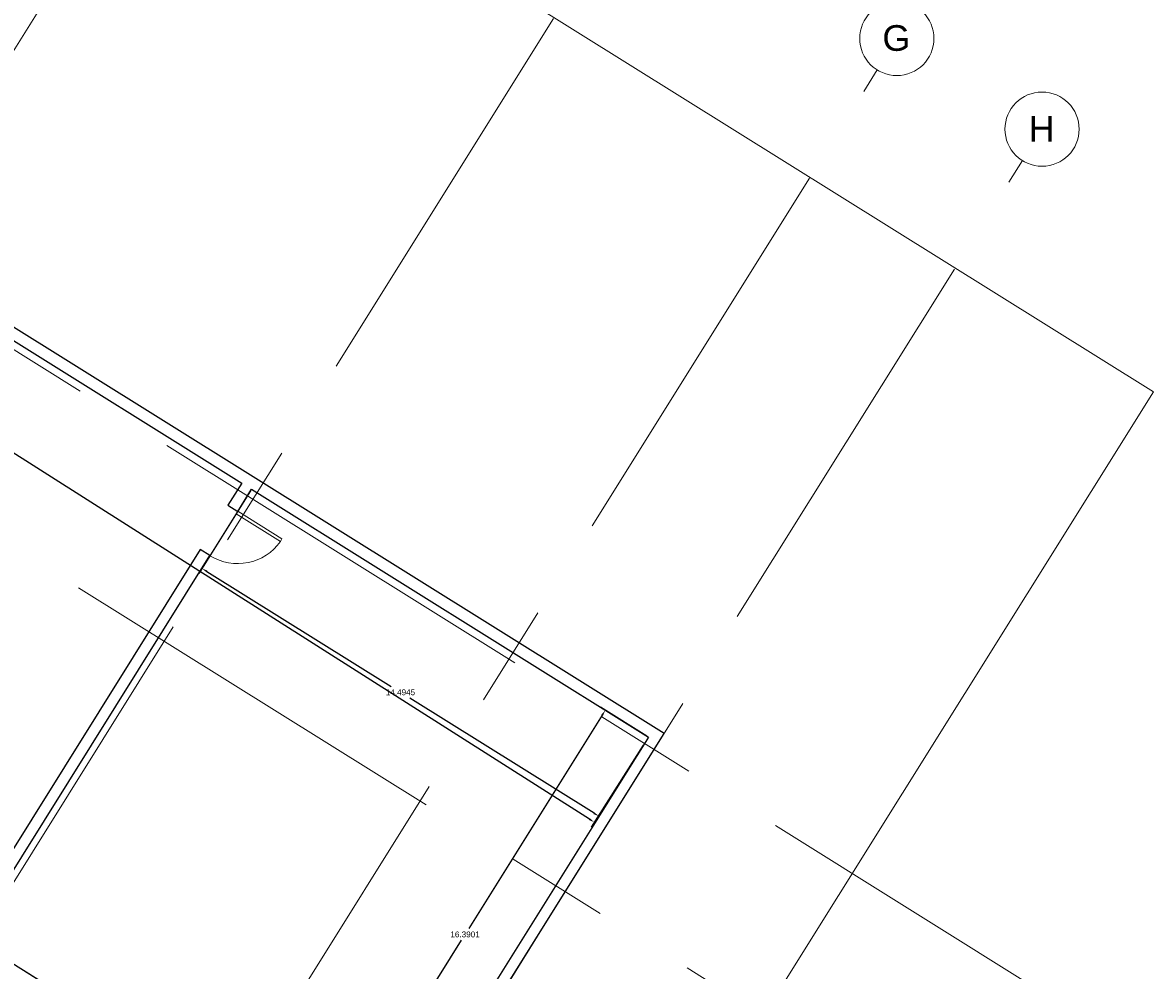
# Model space of a CAD drawing. Header units: inches. Extents: x 21 to 178, y 12 to 156.
# Tile 20 of 25: x 143 to 178, y 78 to 107. Entities that reach past the tile are written whole.
import ezdxf

# ---------------------------------------------------------------- set-up
doc = ezdxf.new("R2010")
doc.units = ezdxf.units.IN
doc.header["$MEASUREMENT"] = 0
doc.linetypes.add('Grid Line', pattern=[22.225, 12.7, -3.175, 3.175, -3.175])
for name, color, linetype, lineweight in [('A-DOOR', 31, 'Continuous', 9), ('A-FLOR', 192, 'Continuous', 13), ('A-WALL', 113, 'Continuous', 9), ('S-GRID', 1, 'Continuous', 9), ('S-GRID-IDEN', 1, 'Continuous', 9)]:
    doc.layers.add(name, color=color, linetype=linetype, lineweight=lineweight)
doc.styles.add('Arial_1', font='arial.ttf', dxfattribs={"height": 600})
doc.styles.get("Standard").update_dxf_attribs({"font": 'arial.ttf'})
doc.dimstyles.get("Standard").update_dxf_attribs({"dimtxt": 0.18, "dimasz": 0.18, "dimexe": 0.18, "dimexo": 0.0625, "dimgap": 0.09, "dimtad": 0, "dimtih": 1, "dimtoh": 1, "dimdec": 4, "dimzin": 0, "dimdsep": 46, "dimtxsty": 'Standard', "dimcen": 0.09, "dimadec": 0, "dimazin": 0, "dimtfac": 1, "dimtdec": 4, "dimtofl": 0, "dimtmove": 0, "dimatfit": 3, "dimfxl": 1, "dimtolj": 1, "dimtzin": 0, "dimarcsym": 0})

# ---------------------------------------------------------------- blocks, each defined once
blk = doc.blocks.new('M_Single-Flush - 0915 x 2134mm-303387-_منفی')
at = {"layer": 'A-DOOR', "lineweight": 18}
for p, q in [((406, -100), (406, -1015)), ((458, -100), (406, -100)), ((458, -100), (458, -1015)), ((458, -1015), (406, -1015))]:
    blk.add_line(p, q, dxfattribs=at)
at = {"layer": 'A-DOOR'}
blk.add_arc((458, -100), 917, 180, 266.8107, dxfattribs=at)
blk = doc.blocks.new('Grid - M_Grid Head - Circle-11506-_منفی')
at = {"layer": 'S-GRID-IDEN'}
blk.add_circle((0, 0), 6.5, dxfattribs=at)
blk = doc.blocks.new('*D131')
at = {"color": 0, "lineweight": -2, "transparency": 16777216}
for p, q in [((161.09, 85.523), (156.956, 78.908)), ((162.468, 84.874), (161.033, 85.771)), ((152.595, 71.929), (156.729, 78.544)), ((153.783, 70.974), (152.347, 71.871))]:
    blk.add_line(p, q, dxfattribs=at)
at = {"color": 0, "transparency": 16777216}
for points in [[(161.064, 85.539), (161.115, 85.507), (161.185, 85.675)], [(152.57, 71.944), (152.621, 71.913), (152.5, 71.776)]]:
    blk.add_solid(points, dxfattribs=at)
at = {"layer": 'Defpoints', "color": 0, "transparency": 16777216}
for p in [(162.521, 84.841), (152.5, 71.776), (153.836, 70.941)]:
    blk.add_point(p, dxfattribs=at)
at = {"color": 0, "transparency": 16777216, "insert": (156.842, 78.726), "char_height": 0.18, "attachment_point": 5}
blk.add_mtext('\\A1;16.3901', dxfattribs=at)
blk = doc.blocks.new('*D109')
at = {"color": 0, "lineweight": -2, "transparency": 16777216}
for p, q in [((150.196, 92.469), (148.6, 89.915)), ((148.848, 89.973), (154.551, 86.41)), ((160.835, 82.483), (155.133, 86.046)), ((162.488, 84.788), (160.893, 82.235))]:
    blk.add_line(p, q, dxfattribs=at)
at = {"color": 0, "transparency": 16777216}
for points in [[(148.864, 89.998), (148.833, 89.947), (148.696, 90.068)], [(160.851, 82.508), (160.819, 82.457), (160.988, 82.387)]]:
    blk.add_solid(points, dxfattribs=at)
at = {"layer": 'Defpoints', "color": 0, "transparency": 16777216}
for p in [(150.229, 92.522), (148.696, 90.068), (162.521, 84.841)]:
    blk.add_point(p, dxfattribs=at)
at = {"color": 0, "transparency": 16777216, "insert": (154.842, 86.228), "char_height": 0.18, "attachment_point": 5}
blk.add_mtext('\\A1;14.4945', dxfattribs=at)
blk = doc.blocks.new('*D110')
at = {"color": 0, "lineweight": -2, "transparency": 16777216}
for p, q in [((115.941, 114.12), (114.327, 111.584)), ((114.576, 111.639), (137.348, 97.151)), ((160.693, 82.299), (137.92, 96.787)), ((162.361, 84.586), (160.748, 82.05))]:
    blk.add_line(p, q, dxfattribs=at)
at = {"color": 0, "transparency": 16777216}
for points in [[(114.592, 111.664), (114.56, 111.614), (114.424, 111.736)], [(160.709, 82.324), (160.677, 82.273), (160.845, 82.202)]]:
    blk.add_solid(points, dxfattribs=at)
at = {"layer": 'Defpoints', "color": 0, "transparency": 16777216}
for p in [(115.974, 114.173), (114.424, 111.736), (162.395, 84.639)]:
    blk.add_point(p, dxfattribs=at)
at = {"color": 0, "transparency": 16777216, "insert": (137.634, 96.969), "char_height": 0.18, "attachment_point": 5}
blk.add_mtext('\\A1;55.0191', dxfattribs=at)

msp = doc.modelspace()

# ---------------------------------------------------------------- linework, layer by layer
at = {"layer": 'A-FLOR'}
for p, q in [((178.15664, 95.54343), (80.71952, 156.4289)), ((127.57487, 14.59568), (178.15664, 95.54343))]:
    msp.add_line(p, q, dxfattribs=at)
at = {"layer": 'A-WALL', "lineweight": 25}
for p, q in [((117.27672, 113.11255), (149.9292, 92.70902)), ((163.00822, 84.95321), (117.45454, 113.4183)), ((149.9292, 92.70902), (149.50075, 92.02336)), ((149.80056, 91.83602), (150.229, 92.52168)), ((150.229, 92.52168), (162.52107, 84.84074)), ((149.50075, 92.02336), (149.80056, 91.83602)), ((148.64367, 90.65174), (141.05641, 78.50958)), ((141.54355, 78.62205), (148.94348, 90.4644)), ((148.94348, 90.4644), (148.64367, 90.65174)), ((151.13799, 65.95687), (163.00822, 84.95321)), ((162.52107, 84.84074), (153.83562, 70.94111)), ((153.83562, 70.94111), (141.54355, 78.62205))]:
    msp.add_line(p, q, dxfattribs=at)
at = {"layer": 'S-GRID', "linetype": 'Grid Line'}
for p, q in [((168.67772, 61.66674), (55.15954, 132.60077)), ((93.91678, 27.78018), (149.85559, 117.30099)), ((105.74353, 20.94228), (161.68234, 110.46309)), ((113.66405, 15.99299), (169.60286, 105.5138)), ((118.16114, 13.18289), (174.09996, 102.7037))]:
    msp.add_line(p, q, dxfattribs=at)

# ---------------------------------------------------------------- block references
at = {"layer": 'A-DOOR', "xscale": 0.001767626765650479, "yscale": 0.001767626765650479, "zscale": 0.001767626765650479, "rotation": 57.9999999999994}
msp.add_blockref('M_Single-Flush - 0915 x 2134mm-303387-_منفی', (149.22211, 91.24388), dxfattribs=at)
at = {"layer": 'S-GRID-IDEN'}
for p, xscale, yscale, zscale, rotation in [((170.21171, 106.48817), 0.1767626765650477, 0.1767626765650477, 0.1767626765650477, 327.9999999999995), ((174.70881, 103.67807), 0.1767626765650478, 0.1767626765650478, 0.1767626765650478, 327.9999999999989)]:
    msp.add_blockref('Grid - M_Grid Head - Circle-11506-_منفی', p, dxfattribs=dict(at, xscale=xscale, yscale=yscale, zscale=zscale, rotation=rotation))

# ---------------------------------------------------------------- dimensions: what is measured, and where the dimension line sits
at = {"color": 6}
for p1, p2, distance, picture, middle in [((162.39498, 84.63895), (115.97443, 114.17258), 2.88831, '*D110', (137.63429, 96.96884)), ((162.52107, 84.84074), (150.229, 92.52168), 2.89321, '*D109', (154.84187, 86.22763)), ((162.52107, 84.84074), (153.83562, 70.94111), -1.57522, '*D131', (156.84248, 78.72567))]:
    dim = msp.add_aligned_dim(p1=p1, p2=p2, distance=distance, dimstyle='Standard', dxfattribs=at)
    dim.commit()
    dim.dimension.update_dxf_attribs({"geometry": picture, "text_midpoint": middle})

# ---------------------------------------------------------------- next in the draw order: texts
at = {"layer": 'S-GRID-IDEN', "char_height": 0.79543, "attachment_point": 1, "style": 'Arial_1', "bg_fill": 3, "box_fill_scale": 1.25, "bg_fill_color": 256, "bg_fill_true_color": 13158600, "bg_fill_transparency": 0}
for s, insert, width in [('G', (169.76456, 106.90007), 1.0628132), ('H', (174.29701, 104.08997), 0.9777882)]:
    msp.add_mtext(s, dxfattribs=dict(at, insert=insert, width=width))

# ---------------------------------------------------------------- next in the draw order: linework, layer by layer
at = {"layer": 'S-GRID', "linetype": 'Grid Line'}
for p, q in [((177.22925, 75.36946), (63.71106, 146.3035)), ((174.48526, 70.96074), (60.96707, 141.89477))]:
    msp.add_line(p, q, dxfattribs=at)

doc.saveas('drawing.dxf')
